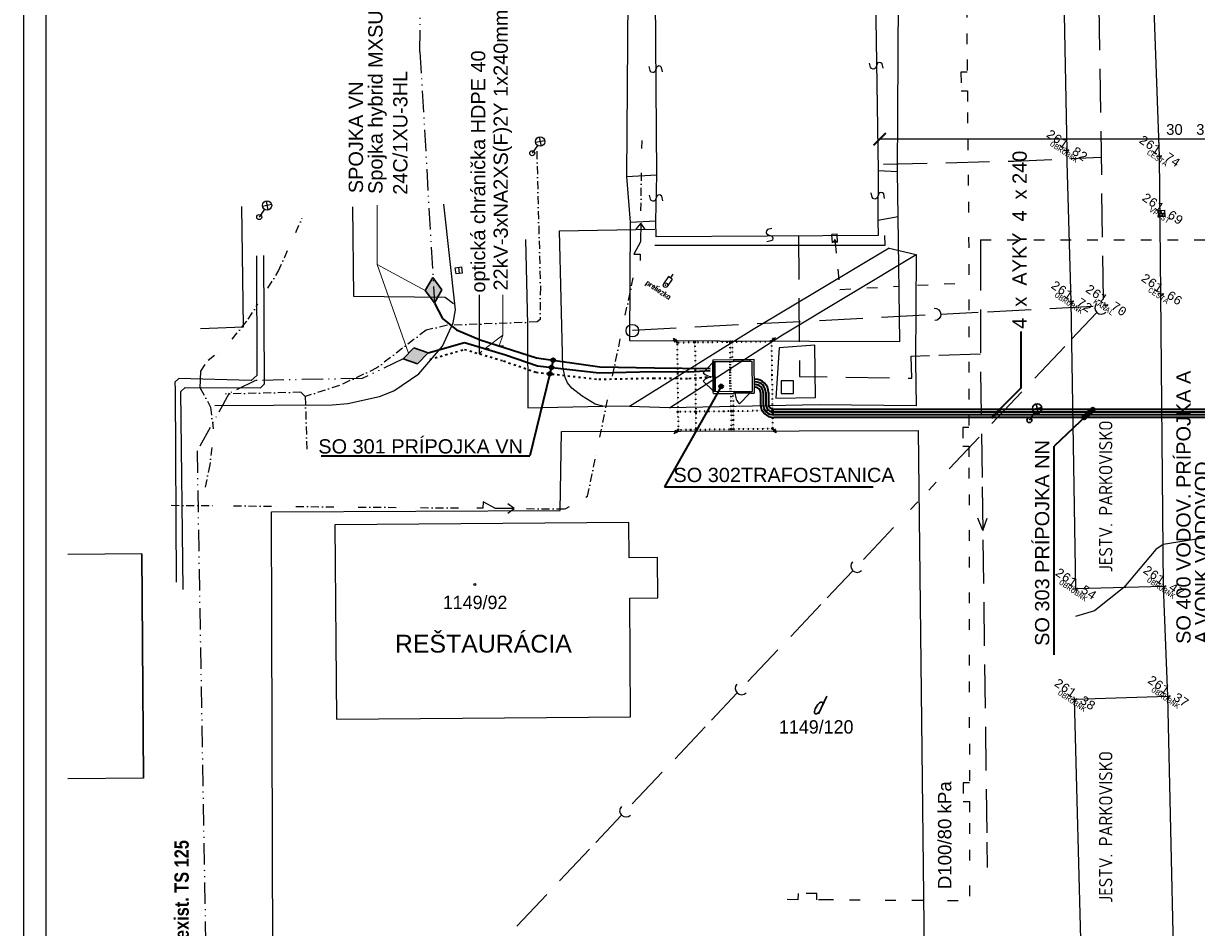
# Model space of a CAD drawing. Extents: x 4743276 to 9726129, y -4307434 to -1665362.
# Tile 11 of 121: x 4743276 to 4809131, y -2072024 to -2021259. Entities that reach past the tile are written whole.
import ezdxf
from ezdxf.enums import TextEntityAlignment as Align

# ---------------------------------------------------------------- set-up
doc = ezdxf.new("R2010")
doc.units = 0
doc.header["$MEASUREMENT"] = 0
for name, pattern in [('ACAD_ISO03W100', [30, 12, -18]), ('ACAD_ISO07W100', [3.5, 0.5, -3]), ('ACAD_ISO12W100', [22, 12, -3, 0.5, -3, 0.5, -3]), ('BODKOCIARKOVANA_3', [5.6, 3, -1.3, 0, -1.3])]:
    doc.linetypes.add(name, pattern=pattern)
doc.layers.get('0').update_dxf_attribs({"linetype": 'CONTINUOUS'})
doc.layers.get('Defpoints').update_dxf_attribs({"color": 61, "linetype": 'CONTINUOUS'})
for name, color, linetype in [('body', 7, 'CONTINUOUS'), ('DVERE', 47, 'CONTINUOUS'), ('MÚRY', 1, 'CONTINUOUS'), ('OKNÁ', 146, 'CONTINUOUS'), ('POZEMOK', 8, 'CONTINUOUS'), ('siete', 6, 'CONTINUOUS'), ('TENKÁ', 7, 'CONTINUOUS'), ('Výšky', 64, 'CONTINUOUS'), ('ZARIADOVACIE', 144, 'CONTINUOUS'), ('šrafy-múry', 8, 'CONTINUOUS')]:
    doc.layers.add(name, color=color, linetype=linetype)
doc.styles.add('MONOTXT', font='MONOTXT', dxfattribs={"height": 0.2})
doc.styles.add('ROMANS', font='ROMANS', dxfattribs={"height": 0.2})
doc.styles.get("Standard").update_dxf_attribs({"font": 'TXT', "width": 0.612})
doc.styles.add('styl1', font='arial.ttf')
doc.styles.add('Style-Arial', font='arial.ttf')
doc.styles.add('STYLE-STANDARD', font='STANDARD.shx')
doc.styles.add('STYLE1', font='isocp.shx')
doc.linetypes.add('EL_VEDENIE_SLABOPRUD_NADZ', pattern='A,10,-30,[116,techsoft.shx,S=5,R=0,X=0,Y=0],-35,10,-10', length=95)
doc.linetypes.add('EL_VEDENIE_VN_PODZ', pattern='A,35,-15,[110,techsoft.shx,S=5,R=0,X=0,Y=0],-50', length=100)
doc.dimstyles.new('STANDARD 200', dxfattribs={"dimtxt": 600, "dimasz": 700, "dimexe": 10, "dimexo": 200, "dimgap": 100, "dimtad": 1, "dimdsep": 46, "dimlunit": 6, "dimtxsty": 'Style-Arial', "dimblk": 'ARCHTICK', "dimblk1": 'OBLIQUE', "dimblk2": 'ARCHTICK', "dimcen": 2.5, "dimse1": 1, "dimse2": 1, "dimadec": 0, "dimazin": 0, "dimtfac": 1, "dimtmove": 1, "dimatfit": 3, "dimldrblk": 'OBLIQUE', "dimfxl": 1, "dimtolj": 1, "dimtzin": 0, "dimarcsym": 0})

# ---------------------------------------------------------------- blocks, each defined once
blk = doc.blocks.new('_ArchTick')
at = {"color": 0, "linetype": 'ByBlock', "const_width": 0.15}
blk.add_lwpolyline([(-0.5, -0.5), (0.5, 0.5)], dxfattribs=at)
blk = doc.blocks.new('*D42226')
at = {"layer": 'Defpoints', "color": 0}
for p in [(4821644, -2021484), (4791344, -2021884), (4791344, -2027756)]:
    blk.add_point(p, dxfattribs=at)
at = {"layer": 'ZARIADOVACIE', "color": 0, "lineweight": -2}
blk.add_line((4821644, -2027756), (4791344, -2027756), dxfattribs=at)
at = {"layer": 'ZARIADOVACIE', "color": 0, "linetype": 'ByBlock', "lineweight": -2, "xscale": 700, "yscale": 700, "zscale": 700, "rotation": 180}
blk.add_blockref('_ArchTick', (4791344, -2027756), dxfattribs=at)
at = {"layer": 'ZARIADOVACIE', "color": 0, "linetype": 'ByBlock', "lineweight": -2, "xscale": 700, "yscale": 700, "zscale": 700}
blk.add_blockref('_ArchTick', (4821644, -2027756), dxfattribs=at)
at = {"layer": 'ZARIADOVACIE', "color": 0, "insert": (4808967, -2027215), "char_height": 600, "attachment_point": 5, "style": 'Style-Arial'}
blk.add_mtext('\\A1;30ﾠ300', dxfattribs=at)
blk = doc.blocks.new('_OBLIQUE')
at = {"color": 0, "linetype": 'ByBlock'}
blk.add_line((-0.5, -0.5), (0.5, 0.5), dxfattribs=at)
blk = doc.blocks.new('po')
at = {"layer": 'šrafy-múry'}
h = blk.add_hatch(color=256, dxfattribs=at)
h.dxf.hatch_style = 1
h.paths.add_polyline_path([(4874830, -1540676), (4875250, -1540676), (4875250, -1541676), (4875330, -1541676), (4875330, -1540596), (4874880, -1540596), (4874830, -1540596)])
h.paths.add_polyline_path([(4759520, -1540685), (4759520, -1540485), (4759770, -1540485), (4759770, -1540685)], flags=9)

msp = doc.modelspace()

# ---------------------------------------------------------------- hatches: boundary and pattern name
at = {"layer": 'siete', "linetype": 'EL_VEDENIE_VN_PODZ', "lineweight": 30}
h = msp.add_hatch(color=202, dxfattribs=at)
h.dxf.hatch_style = 1
h.paths.add_polyline_path([(4766770.281, -2036209.727), (4766262.828, -2035516.891), (4765835.358, -2036261.74), (4766342.811, -2036954.576)])
h = msp.add_hatch(color=202, dxfattribs=at)
h.dxf.hatch_style = 1
h.paths.add_polyline_path([(4765185.605, -2039465.407), (4764587.4, -2040081.589), (4765393.251, -2040378.462), (4765991.456, -2039762.28)])
at = {"layer": 'siete', "lineweight": 35, "ltscale": 100}
for points in [[(4779988.478, -2039151.801, 0.999999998), (4779951.232, -2039189.974, 0.999999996)], [(4780950.693, -2039139.981, -1.000000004), (4780988.866, -2039177.227, -1.000000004)], [(4782930.544, -2039115.658, -1.000000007), (4782968.717, -2039152.904, -0.999999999)], [(4783050.535, -2039114.184, -0.999999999), (4783088.708, -2039151.43, -1.000000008)], [(4785288.542, -2039124.405, -1.000000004), (4785250.369, -2039087.159, -1.000000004)], [(4779998.677, -2043051.97, -0.999999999), (4780036.85, -2043089.217, -0.999999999)], [(4780998.601, -2043039.686, -1.000000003), (4781036.774, -2043076.933, -0.999999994)], [(4782978.452, -2043015.364, -1), (4783016.625, -2043052.61, -1)], [(4783098.443, -2043013.89, -0.999999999), (4783136.616, -2043051.136, -0.999999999)], [(4785298.277, -2042986.864, -0.999999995), (4785336.45, -2043024.111, -1.000000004)], [(4780010.961, -2044051.895, -0.99999999), (4780049.134, -2044089.141, -1.000000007)], [(4781010.886, -2044039.611, -0.999999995), (4781049.058, -2044076.857, -1.000000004)], [(4782990.736, -2044015.288, -1), (4783028.909, -2044052.534, -1.000000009)], [(4783110.727, -2044013.814, -1.000000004), (4783148.9, -2044051.06, -1.000000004)], [(4785348.271, -2043986.326, 0.999999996), (4785311.024, -2044024.499, 0.999999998)]]:
    msp.add_hatch(color=202, dxfattribs=at).paths.add_polyline_path(points)
at = {"layer": 'TENKÁ', "lineweight": 35, "ltscale": 0.25}
h = msp.add_hatch(color=30, dxfattribs=at)
h.dxf.hatch_style = 1
h.paths.add_polyline_path([(4773119.019, -2040161.799, 1), (4772907.821, -2040161.799, 1)])
h = msp.add_hatch(color=30, dxfattribs=at)
h.dxf.hatch_style = 1
h.paths.add_polyline_path([(4772932.49, -2040929.701, 1), (4772721.292, -2040929.701, 1)])
h = msp.add_hatch(color=30, dxfattribs=at)
h.dxf.hatch_style = 1
h.paths.add_polyline_path([(4773019.985, -2040569.502, 1), (4772808.787, -2040569.502, 1)])
h = msp.add_hatch(color=30, dxfattribs=at)
h.dxf.hatch_style = 1
h.paths.add_polyline_path([(4782547.793, -2041637.648, 1), (4782336.596, -2041637.648, 1)])
h = msp.add_hatch(color=30, dxfattribs=at)
h.dxf.hatch_style = 1
h.paths.add_polyline_path([(4782494.994, -2041637.648, 1), (4782389.395, -2041637.648, 1)])
h = msp.add_hatch(color=30, dxfattribs=at)
h.dxf.hatch_style = 1
h.paths.add_polyline_path([(4802936.778, -2043387.5, 1), (4802725.58, -2043387.5, 1)])
h = msp.add_hatch(color=30, dxfattribs=at)
h.dxf.hatch_style = 1
h.paths.add_polyline_path([(4802883.978, -2043387.5, 1), (4802778.38, -2043387.5, 1)])
h = msp.add_hatch(color=30, dxfattribs=at)
h.dxf.hatch_style = 1
h.paths.add_polyline_path([(4803095.535, -2043237.5, 1), (4802884.338, -2043237.5, 1)])
h = msp.add_hatch(color=30, dxfattribs=at)
h.dxf.hatch_style = 1
h.paths.add_polyline_path([(4803042.736, -2043237.5, 1), (4802937.137, -2043237.5, 1)])
h = msp.add_hatch(color=30, dxfattribs=at)
h.dxf.hatch_style = 1
h.paths.add_polyline_path([(4803254.293, -2043087.5, 1), (4803043.095, -2043087.5, 1)])
h = msp.add_hatch(color=30, dxfattribs=at)
h.dxf.hatch_style = 1
h.paths.add_polyline_path([(4803201.494, -2043087.5, 1), (4803095.895, -2043087.5, 1)])
h = msp.add_hatch(color=30, dxfattribs=at)
h.dxf.hatch_style = 1
h.paths.add_polyline_path([(4803413.051, -2042937.5, 1), (4803201.853, -2042937.5, 1)])
h = msp.add_hatch(color=30, dxfattribs=at)
h.dxf.hatch_style = 1
h.paths.add_polyline_path([(4803360.251, -2042937.5, 1), (4803254.652, -2042937.5, 1)])

# ---------------------------------------------------------------- linework, layer by layer
at = {"layer": 'body', "color": 1, "linetype": 'Continuous'}
for p, q in [((4801840.665, -2028383.046), (4801813.681, -2028244.223)), ((4801840.665, -2028383.046), (4801701.842, -2028410.03)), ((4801840.665, -2028383.046), (4801979.488, -2028356.061)), ((4801840.665, -2028383.046), (4801867.65, -2028521.869)), ((4807052.828, -2028719.103), (4806914.005, -2028746.088)), ((4807052.828, -2028719.103), (4807025.844, -2028580.28)), ((4807052.828, -2028719.103), (4807191.651, -2028692.119)), ((4807052.828, -2028719.103), (4807079.813, -2028857.926)), ((4807175.545, -2031925.981), (4807036.722, -2031952.966)), ((4807175.545, -2031925.981), (4807148.56, -2031787.158)), ((4807175.545, -2031925.981), (4807314.368, -2031898.997)), ((4807175.545, -2031925.981), (4807202.529, -2032064.804)), ((4802102.05, -2036872.606), (4801963.227, -2036899.591)), ((4802102.05, -2036872.606), (4802075.066, -2036733.783)), ((4802102.05, -2036872.606), (4802240.873, -2036845.622)), ((4802102.05, -2036872.606), (4802129.035, -2037011.429)), ((4807118.118, -2036440.719), (4806979.294, -2036467.703)), ((4807118.118, -2036440.719), (4807091.133, -2036301.896)), ((4807118.118, -2036440.719), (4807256.941, -2036413.734)), ((4807118.118, -2036440.719), (4807145.102, -2036579.542)), ((4804019.431, -2037071.856), (4803880.608, -2037098.841)), ((4804019.431, -2037071.856), (4803992.447, -2036933.033)), ((4804019.431, -2037071.856), (4804158.254, -2037044.872)), ((4804019.431, -2037071.856), (4804046.416, -2037210.679)), ((4802349.254, -2053008.467), (4802210.431, -2053035.451)), ((4802349.254, -2053008.467), (4802322.27, -2052869.644)), ((4802349.254, -2053008.467), (4802488.077, -2052981.482)), ((4802349.254, -2053008.467), (4802376.239, -2053147.29)), ((4807282.473, -2052869.295), (4807143.65, -2052896.279)), ((4807282.473, -2052869.295), (4807255.489, -2052730.472)), ((4807282.473, -2052869.295), (4807421.296, -2052842.31)), ((4807282.473, -2052869.295), (4807309.458, -2053008.118)), ((4802283.818, -2059208.92), (4802144.995, -2059235.904)), ((4802283.818, -2059208.92), (4802256.833, -2059070.097)), ((4802283.818, -2059208.92), (4802422.641, -2059181.935)), ((4802283.818, -2059208.92), (4802310.802, -2059347.743)), ((4807528.384, -2059040.923), (4807389.561, -2059067.907)), ((4807528.384, -2059040.923), (4807501.4, -2058902.1)), ((4807528.384, -2059040.923), (4807667.207, -2059013.938)), ((4807528.384, -2059040.923), (4807555.369, -2059179.746))]:
    msp.add_line(p, q, dxfattribs=at)
at = {"layer": 'DVERE'}
for p, q in [((4781983.831, -2040296.233), (4781426.005, -2040869.67)), ((4781983.831, -2040296.233), (4781426.005, -2040869.67)), ((4782004.1, -2041946.108), (4781983.217, -2040246.237)), ((4781983.831, -2040296.233), (4782023.828, -2040295.741)), ((4782023.214, -2040245.745), (4782044.097, -2041945.617)), ((4782003.486, -2041896.112), (4781431.741, -2041336.552)), ((4782003.486, -2041896.112), (4781431.741, -2041336.552)), ((4782033.655, -2041095.681), (4781993.658, -2041096.172)), ((4782043.483, -2041895.621), (4782003.486, -2041896.112)), ((4783174.749, -2041991.731), (4784104.678, -2041980.307)), ((4784105.17, -2042020.304), (4783175.24, -2042031.728)), ((4783224.745, -2041991.117), (4783225.236, -2042031.114)), ((4784055.174, -2042020.918), (4783475.529, -2042614.982)), ((4784055.174, -2042020.918), (4783475.529, -2042614.982)), ((4784054.682, -2041980.921), (4784055.174, -2042020.918))]:
    msp.add_line(p, q, dxfattribs=at)
for centre, radius, start, end in [((4781983.831, -2040296.233), 800, 225.79061117, 270.70384674), ((4781983.831, -2040296.233), 800, 225.79061117, 270.70384672), ((4782003.486, -2041896.112), 800, 90.70384672, 135.61708228), ((4782003.486, -2041896.112), 800, 90.70384672, 135.61708228), ((4784055.174, -2042020.918), 830, 180.70384673, 225.70384673), ((4784055.174, -2042020.918), 830, 180.70384673, 225.70384672)]:
    msp.add_arc(centre, radius, start, end, dxfattribs=at)
at = {"layer": 'MÚRY', "linetype": 'Continuous'}
for p, q in [((4791067.338, -2017729.285), (4791258.645, -2029534.513)), ((4791258.645, -2029534.513), (4791246.326, -2032324.629)), ((4791246.326, -2032324.629), (4791262.553, -2033158.543))]:
    msp.add_line(p, q, dxfattribs=at)
at = {"layer": 'MÚRY', "linetype": 'Continuous', "extrusion": (0, 0, -1)}
for p, q in [((4778826.405, -2029761.257), (4778738.062, -2017892.795)), ((4778773.609, -2032343.139), (4778826.405, -2029761.257)), ((4778801.581, -2033241.568), (4778773.609, -2032343.139)), ((4749921.9, -2051047.151), (4750014.633, -2063642.305)), ((4750014.633, -2063642.305), (4749921.9, -2051047.151))]:
    msp.add_line(p, q, dxfattribs=at)
at = {"layer": 'MÚRY'}
for p, q in [((4791262.553, -2033158.543), (4778801.581, -2033241.568)), ((4781981.988, -2040146.244), (4783131.902, -2040132.117)), ((4781981.988, -2040146.244), (4781983.217, -2040246.237)), ((4783131.902, -2040132.117), (4783133.13, -2040232.11)), ((4784061.831, -2040120.693), (4784281.815, -2040117.991)), ((4784061.831, -2040120.693), (4784063.06, -2040220.686)), ((4784281.815, -2040117.991), (4784305.155, -2042017.847)), ((4781983.217, -2040246.237), (4783133.13, -2040232.11)), ((4784063.06, -2040220.686), (4784183.051, -2040219.211)), ((4784203.934, -2041919.083), (4784183.051, -2040219.211)), ((4783174.012, -2041931.736), (4782004.1, -2041946.108)), ((4782005.328, -2042046.101), (4782004.1, -2041946.108)), ((4782005.328, -2042046.101), (4783175.24, -2042031.728)), ((4783175.24, -2042031.728), (4783174.012, -2041931.736)), ((4784103.941, -2041920.312), (4784203.934, -2041919.083)), ((4784105.17, -2042020.304), (4784103.941, -2041920.312)), ((4784105.17, -2042020.304), (4784305.155, -2042017.847)), ((4749921.9, -2051047.151), (4745776.5, -2051077.93)), ((4750014.633, -2063642.305), (4745776.5, -2063675.273))]:
    msp.add_line(p, q, dxfattribs=at)
at = {"layer": 'MÚRY', "extrusion": (0, 0, -1)}
for p, q in [((4777267.508, -2049275.784), (4760747.562, -2049411.078)), ((4777287.244, -2051267.293), (4777267.508, -2049275.784)), ((4760747.562, -2049411.078), (4760843.87, -2060319.937)), ((4778876.557, -2051253.702), (4777287.244, -2051267.293)), ((4778892.034, -2053519.769), (4778876.557, -2051253.702)), ((4777308.313, -2053525.07), (4778892.034, -2053519.769)), ((4777358.224, -2060192.934), (4777308.313, -2053525.07)), ((4760843.87, -2060319.937), (4777358.224, -2060192.934))]:
    msp.add_line(p, q, dxfattribs=at)
at = {"layer": 'OKNÁ'}
for p, q in [((4783131.902, -2040132.117), (4784061.831, -2040120.693)), ((4784062.323, -2040160.69), (4783132.393, -2040172.114)), ((4783182.389, -2040171.5), (4783181.898, -2040131.503)), ((4784012.327, -2040161.304), (4784011.835, -2040121.307))]:
    msp.add_line(p, q, dxfattribs=at)
at = {"layer": 'POZEMOK', "linetype": 'Continuous'}
for p, q in [((4792351.088, -2029595.893), (4792401.568, -2017700.446)), ((4792351.088, -2029595.893), (4791258.645, -2029534.513)), ((4792381.781, -2032125.529), (4792351.088, -2029595.893)), ((4792381.781, -2032125.529), (4791246.326, -2032324.629)), ((4792479.874, -2039115.384), (4792381.781, -2032125.529)), ((4793509.542, -2044116.102), (4793933.717, -2081577.849))]:
    msp.add_line(p, q, dxfattribs=at)
at = {"layer": 'POZEMOK', "linetype": 'Continuous', "extrusion": (0, 0, -1)}
for p, q in [((4777223.557, -2017920.658), (4777131.236, -2029860.255)), ((4777131.236, -2029860.255), (4778826.405, -2029761.257)), ((4777131.236, -2029860.255), (4777331.02, -2032407.447)), ((4777331.02, -2032407.447), (4777297.832, -2039055.447)), ((4777331.02, -2032407.447), (4778773.609, -2032343.139)), ((4777297.832, -2039055.447), (4792479.874, -2039115.384)), ((4773481.47, -2044176.949), (4793509.542, -2044116.103)), ((4773399.253, -2048608.623), (4773481.47, -2044176.949)), ((4757206.891, -2048687.445), (4773399.253, -2048608.623)), ((4757294.863, -2082159.02), (4757206.891, -2048687.445))]:
    msp.add_line(p, q, dxfattribs=at)
for points in [[(-4779152.272, -2023974.446), (-4779101.528, -2023724.795), (-4779021.111, -2023665.355), (-4778940.973, -2023645.913), (-4778881.114, -2023666.332), (-4778821.395, -2023706.75), (-4778801.954, -2023786.887), (-4778761.583, -2023877.171), (-4778723.212, -2023967.442), (-4778664.493, -2024007.852), (-4778603.564, -2024018.278), (-4778503.357, -2023988.977), (-4778452.8, -2023909.328), (-4778401.196, -2023679.683)], [(-4779165.785, -2031209.893), (-4779122.031, -2030958.922), (-4779043.305, -2030897.259), (-4778963.742, -2030875.588), (-4778903.336, -2030894.327), (-4778842.512, -2030933.062), (-4778820.841, -2031012.626), (-4778777.965, -2031101.747), (-4778737.089, -2031190.911), (-4778677.264, -2031229.666), (-4778616.068, -2031238.387), (-4778516.718, -2031206.299), (-4778468.404, -2031125.269), (-4778423.232, -2030894.273)], [(-4785289.652, -2032770.979), (-4785041.216, -2032827.374), (-4784983.615, -2032909.118), (-4784965.998, -2032989.677), (-4784987.769, -2033049.057), (-4785029.531, -2033107.844), (-4785110.089, -2033125.462), (-4785201.266, -2033163.774), (-4785292.383, -2033200.086), (-4785334.116, -2033257.874), (-4785345.921, -2033318.55), (-4785318.901, -2033419.396), (-4785240.42, -2033471.748), (-4785012.004, -2033528.549)]]:
    msp.add_lwpolyline(points, dxfattribs=at)
at = {"layer": 'POZEMOK', "linetype": 'Continuous'}
for points in [[(4791534.302, -2023776.084), (4791481.382, -2023526.885), (4791400.449, -2023468.149), (4791320.145, -2023449.408), (4791260.466, -2023470.348), (4791201.102, -2023511.285), (4791182.361, -2023591.59), (4791142.78, -2023682.223), (4791105.198, -2023772.824), (4791046.834, -2023813.746), (4790985.998, -2023824.703), (4790885.539, -2023796.277), (4790834.289, -2023717.072), (4790780.683, -2023487.886)], [(4791620.695, -2031081.501), (4791573.005, -2030831.248), (4791493.32, -2030770.83), (4791413.426, -2030750.411), (4791353.322, -2030770.097), (4791293.113, -2030809.782), (4791272.695, -2030889.676), (4791231.224, -2030979.46), (4791191.753, -2031069.255), (4791132.545, -2031108.945), (4791071.493, -2031118.626), (4790971.652, -2031088.103), (4790922.071, -2031007.842), (4790873.276, -2030777.583)]]:
    msp.add_lwpolyline(points, dxfattribs=at)
at = {"layer": 'siete', "color": 202, "linetype": 'ACAD_ISO12W100', "lineweight": 25, "ltscale": 100}
for p, q in [((4765536.667, -2022842.997), (4765623.903, -1974937.675)), ((4765536.667, -2022842.997), (4766344.984, -2036950.79)), ((4764587.4, -2040081.589), (4762294.285, -2041200.016)), ((4756311.341, -2041304.448), (4754829.929, -2042026.981)), ((4762294.285, -2041200.016), (4756311.341, -2041304.448)), ((4754829.929, -2042026.981), (4753019.497, -2045293.087)), ((4753019.497, -2045293.087), (4753779.428, -2088829.5))]:
    msp.add_line(p, q, dxfattribs=at)
at = {"layer": 'siete', "color": 2, "linetype": 'ACAD_ISO03W100', "lineweight": 25, "ltscale": 50}
for p, q in [((4796223.776, -2020317.157), (4796246.029, -2022766.315)), ((4796277.298, -2026266.138), (4796298.992, -2028716.125)), ((4796308.567, -2029765.962), (4796330.261, -2032215.949)), ((4788837.448, -2033565.794), (4789115.536, -2036190.401)), ((4796338.448, -2033266.056), (4796342.114, -2035715.945)), ((4789115.536, -2036190.401), (4792422.859, -2036016.753)), ((4793470.444, -2035962.234), (4795917.68, -2035833.744)), ((4796343.919, -2036766.573), (4796346.757, -2039215.902)), ((4796348.562, -2040266.53), (4796352.228, -2042716.419)), ((4796356.871, -2046216.376), (4796359.708, -2048665.706)), ((4794523.626, -2047024.377), (4792840.712, -2048805.872)), ((4796361.513, -2049716.333), (4796365.179, -2052166.222)), ((4796366.155, -2053216.29), (4796369.822, -2055666.18)), ((4796370.798, -2056716.248), (4796374.464, -2059166.137)), ((4796375.44, -2060216.205), (4796379.107, -2062666.094)), ((4796383.749, -2066166.051), (4796387.415, -2068615.94)), ((4790256.639, -2070487.645), (4787806.867, -2070469.678)), ((4793756.71, -2070513.235), (4791306.938, -2070495.268))]:
    msp.add_line(p, q, dxfattribs=at)
at = {"layer": 'siete', "color": 47, "linetype": 'Continuous'}
for p, q in [((4803653.053, -2020304.37), (4803688.34, -2022753.876)), ((4803702.909, -2023803.463), (4803739.025, -2026253.527)), ((4803753.594, -2027303.114), (4803788.881, -2029752.62)), ((4803804.279, -2030802.766), (4803839.566, -2033252.271)), ((4806990.823, -2031761.647), (4807339.879, -2031741.259)), ((4807011.21, -2032110.703), (4806990.823, -2031761.647)), ((4806999.804, -2031936.42), (4807351.286, -2031915.543)), ((4807360.266, -2032090.316), (4807011.21, -2032110.703)), ((4807339.879, -2031741.259), (4807360.266, -2032090.316)), ((4803854.964, -2034302.417), (4803890.251, -2036751.923)), ((4803537.098, -2037484.724), (4802094.919, -2039011.245)), ((4801733.96, -2039392.596), (4800051.605, -2041173.262)), ((4799330.515, -2041936.523), (4797648.16, -2043717.189)), ((4796927.071, -2044480.45), (4795244.716, -2046261.116)), ((4792119.623, -2049569.132), (4790437.267, -2051349.798)), ((4789836.132, -2051985.293), (4788393.953, -2053511.815)), ((4788033.823, -2053893.725), (4786350.639, -2055673.832)), ((4785629.549, -2056437.093), (4783947.194, -2058217.759)), ((4783346.058, -2058853.253), (4781903.88, -2060379.775)), ((4781543.75, -2060761.685), (4779860.565, -2062541.792)), ((4779139.476, -2063305.053), (4777457.121, -2065085.719)), ((4776855.985, -2065721.214), (4775413.806, -2067247.735)), ((4775053.676, -2067629.646), (4773370.492, -2069409.752)), ((4772649.403, -2070173.013), (4770967.048, -2071953.679))]:
    msp.add_line(p, q, dxfattribs=at)
at = {"layer": 'siete', "linetype": 'Continuous'}
for p, q in [((4772229.793, -2027634.959), (4772330.486, -2028150.385)), ((4772133.351, -2028110.295), (4771839.774, -2028545.541)), ((4772537.947, -2027842.811), (4772022.332, -2027942.532)), ((4757207.218, -2031427.89), (4756691.603, -2031527.611)), ((4756899.064, -2031220.037), (4756999.757, -2031735.464)), ((4756802.622, -2031695.374), (4756509.045, -2032130.619)), ((4777925.596, -2032471.959), (4777657.745, -2032817.203)), ((4777925.596, -2032471.959), (4777908.544, -2033521.93)), ((4778182.451, -2032826.143), (4777925.596, -2032471.959)), ((4777908.544, -2033521.93), (4777547.007, -2034215.301)), ((4777547.007, -2034215.301), (4777896.161, -2034221.627)), ((4777896.161, -2034221.627), (4777890.664, -2034571.341)), ((4772282.623, -2037886.513), (4772109.427, -2038018.921)), ((4753203.442, -2041736.373), (4753243.238, -2040788.591)), ((4769072.68, -2048477.883), (4768722.677, -2048474.603)), ((4769075.96, -2048127.88), (4769072.68, -2048477.883)), ((4769772.128, -2048485.272), (4769075.96, -2048127.88)), ((4770822.137, -2048495.113), (4769772.128, -2048485.272)), ((4770469.881, -2048754.475), (4770822.137, -2048495.113)), ((4770822.137, -2048495.113), (4770474.387, -2048229.19))]:
    msp.add_line(p, q, dxfattribs=at)
at = {"layer": 'siete', "linetype": 'BODKOCIARKOVANA_3', "lineweight": 25, "ltscale": 150}
for p, q in [((4777994.629, -2028272.636), (4778002.061, -2027821.698)), ((4772090.006, -2028432.07), (4772295.971, -2036064.996)), ((4777937.149, -2031771.702), (4777977.578, -2029322.606)), ((4758560.675, -2032994.582), (4758920.889, -2032186.933)), ((4757582.524, -2035185.103), (4758132.525, -2033953.02)), ((4756997.527, -2036118.564), (4757582.524, -2035185.103)), ((4777064.218, -2037634.962), (4777563.949, -2035236.333)), ((4772295.971, -2036064.996), (4772282.623, -2037886.513)), ((4755899.997, -2037869.111), (4756439.95, -2037007.796)), ((4754993.425, -2038978.893), (4755899.997, -2037869.111)), ((4767075.83, -2038204.978), (4765884.533, -2038472.559)), ((4772109.427, -2038018.921), (4767075.83, -2038204.978)), ((4765884.533, -2038472.559), (4763121.933, -2040602.95)), ((4776349.249, -2041060.856), (4776848.981, -2038662.227)), ((4753243.238, -2040788.591), (4753636.334, -2040157.518)), ((4753636.334, -2040157.518), (4754241.489, -2039702.048)), ((4763121.933, -2040602.95), (4761020.657, -2041584.788)), ((4753203.442, -2041736.373), (4753784.286, -2042801.226)), ((4758854.374, -2041965.819), (4754604.794, -2042065.823)), ((4759093.315, -2042201.46), (4758854.374, -2041965.819)), ((4761020.657, -2041584.788), (4759093.315, -2042201.46)), ((4775634.281, -2044486.75), (4776134.013, -2042088.121)), ((4753784.286, -2042801.226), (4753927.967, -2044029.573)), ((4759093.315, -2042201.46), (4759197.299, -2045436.111)), ((4753844.378, -2045074.469), (4753744.039, -2046036.9)), ((4753744.039, -2046036.9), (4753427.514, -2047484.363)), ((4774939.834, -2047810.689), (4775418.485, -2045514.844)), ((4774848.864, -2047861.507), (4774939.834, -2047810.689)), ((4751573.079, -2048313.05), (4754023.102, -2048336.011)), ((4755073.111, -2048345.851), (4757523.134, -2048368.812)), ((4758572.584, -2048379.481), (4761022.607, -2048402.442)), ((4762072.616, -2048412.282), (4764522.639, -2048435.242)), ((4765572.648, -2048445.082), (4768022.671, -2048468.043)), ((4771522.144, -2048501.673), (4773679.851, -2048521.665)), ((4773679.851, -2048521.665), (4773934.404, -2048378.541))]:
    msp.add_line(p, q, dxfattribs=at)
at = {"layer": 'siete', "color": 47, "linetype": 'Continuous', "extrusion": (0, 0, -1)}
for p, q in [((4798554.88, -2028992.924), (4798866.669, -2028984.903)), ((4798866.669, -2028984.903), (4801002.519, -2028892.449)), ((4802051.992, -2028847.648), (4803775.04, -2028773.485)), ((4791557.114, -2029168.91), (4794006.487, -2029106.997)), ((4795055.862, -2029080.223), (4797504.675, -2029019.139)), ((4794771.929, -2037577.096), (4796868.756, -2037469.176)), ((4797393.657, -2037442.061), (4799839.774, -2037315.229)), ((4800888.187, -2037261.27), (4803335.693, -2037134.168)), ((4780965.81, -2038292.04), (4783411.927, -2038165.209)), ((4784460.341, -2038111.249), (4786907.287, -2037984.976)), ((4787956.26, -2037930.187), (4790402.377, -2037803.355)), ((4791450.791, -2037749.395), (4793897.737, -2037623.123)), ((4777469.891, -2038473.102), (4779916.837, -2038346.829))]:
    msp.add_line(p, q, dxfattribs=at)
at = {"layer": 'siete', "lineweight": 18}
for p, q in [((4763134.5, -2031466), (4763134.5, -2034796.25)), ((4763134.5, -2034796.25), (4765835.358, -2036261.74)), ((4763134.5, -2034796.25), (4764886.502, -2039773.498)), ((4770181.5, -2036488.5), (4770181.5, -2038760)), ((4769191.642, -2039518.325), (4770181.5, -2038760)), ((4770181.5, -2038760), (4769989.571, -2039359.422)), ((4769191.642, -2039518.325), (4769418.572, -2039518.325)), ((4769989.571, -2039359.422), (4770216.5, -2039359.422))]:
    msp.add_line(p, q, dxfattribs=at)
at = {"layer": 'siete', "color": 5, "linetype": 'Continuous'}
for p, q in [((4786777.362, -2033188.265), (4786797.667, -2035638.522)), ((4796995.496, -2033405.237), (4796996.218, -2036260.879)), ((4786806.413, -2036687.8), (4786826.719, -2039138.056)), ((4796997.195, -2037310.947), (4796998.084, -2039761.376)), ((4793120.213, -2039948.969), (4794132.204, -2039911.453)), ((4793157.137, -2041172.855), (4793120.213, -2039948.969)), ((4794656.507, -2039892.379), (4796998.12, -2039806.03)), ((4786834.906, -2040188.163), (4786842.255, -2041085.721)), ((4797011.265, -2040811.233), (4797044.335, -2043260.449)), ((4786842.255, -2041085.721), (4788394.488, -2041107.431)), ((4789443.919, -2041121.705), (4791893.883, -2041155.482)), ((4792944.143, -2041170.316), (4793157.137, -2041172.855)), ((4797058.345, -2044310.865), (4797090.855, -2046760.91)), ((4797097.725, -2047285.424), (4797131.064, -2049736.028)), ((4797131.064, -2049736.028), (4796859.422, -2049038.954)), ((4797131.064, -2049736.028), (4797383.936, -2049032.084)), ((4797137.934, -2050260.542), (4797170.444, -2052710.587)), ((4797185.014, -2053760.174), (4797217.524, -2056210.219)), ((4797232.093, -2057259.806), (4797264.603, -2059709.851)), ((4797279.173, -2060759.438), (4797311.683, -2063209.483)), ((4797324.864, -2064259.34), (4797357.933, -2066708.556)), ((4797365.073, -2067234.458), (4797383.996, -2068658.497))]:
    msp.add_line(p, q, dxfattribs=at)
at = {"layer": 'siete', "color": 2, "linetype": 'Continuous'}
for p, q in [((4788948.189, -2033085.745), (4788665.67, -2033101.812)), ((4788692.288, -2033573.561), (4788665.67, -2033101.812)), ((4788975.33, -2033557.464), (4788948.189, -2033085.745)), ((4788969.355, -2033557.804), (4788968.666, -2033547.537))]:
    msp.add_line(p, q, dxfattribs=at)
at = {"layer": 'siete', "color": 5, "linetype": 'ACAD_ISO03W100', "ltscale": 50}
msp.add_line((4796995.496, -2033405.237), (4815579, -2033405.237), dxfattribs=at)
at = {"layer": 'siete', "color": 40, "linetype": 'Continuous'}
for p, q in [((4756358.922, -2034300.375), (4756374.687, -2041022.699)), ((4756805.679, -2041487.102), (4756761.722, -2034289.562)), ((4752003.879, -2041193.612), (4751772.223, -2041401.965)), ((4751772.223, -2041401.965), (4751784.104, -2041809.128)), ((4756052.123, -2041309.469), (4752003.879, -2041193.612)), ((4756374.687, -2041022.699), (4756052.123, -2041309.469)), ((4756582.837, -2041715.546), (4756805.679, -2041487.102)), ((4751784.104, -2041809.128), (4751857.859, -2052631.608)), ((4752110.712, -2041932.93), (4752347.206, -2041693.189)), ((4752242.542, -2053043.064), (4752110.712, -2041932.93)), ((4752347.206, -2041693.189), (4756582.837, -2041715.546))]:
    msp.add_line(p, q, dxfattribs=at)
at = {"layer": 'siete', "color": 202, "linetype": 'EL_VEDENIE_VN_PODZ', "lineweight": 30}
for p, q in [((4765835.358, -2036261.74), (4766262.828, -2035516.891)), ((4766770.281, -2036209.727), (4766262.828, -2035516.891)), ((4766770.281, -2036209.727), (4766342.811, -2036954.576)), ((4765835.358, -2036261.74), (4766342.811, -2036954.576)), ((4765185.605, -2039465.407), (4764587.4, -2040081.589)), ((4765185.605, -2039465.407), (4765991.456, -2039762.28)), ((4765393.251, -2040378.462), (4764587.4, -2040081.589)), ((4765393.251, -2040378.462), (4765991.456, -2039762.28))]:
    msp.add_line(p, q, dxfattribs=at)
at = {"layer": 'siete', "color": 3, "linetype": 'EL_VEDENIE_SLABOPRUD_NADZ', "lineweight": 25, "ltscale": 0.003}
for p in [(4768850, -2036488.5), (4769003.5, -2039661.5)]:
    msp.add_line(p, (4768850, -2039800.56), dxfattribs=at)
at = {"layer": 'siete', "color": 202, "lineweight": 35, "ltscale": 100}
for p, q in [((4766345.404, -2036958.115), (4766794.406, -2037817.729)), ((4766794.406, -2037817.729), (4767583.67, -2038453.579)), ((4767583.67, -2038453.579), (4768921.415, -2039017.409)), ((4765991.456, -2039762.28), (4768041.129, -2039177.052)), ((4768041.129, -2039177.052), (4770342.155, -2039859.599)), ((4768921.415, -2039017.409), (4772077.506, -2040027.959)), ((4779802.212, -2038956.085), (4779750.999, -2039008.572)), ((4779866.108, -2038976.515), (4779772.992, -2039071.947)), ((4779930.003, -2038996.945), (4779794.985, -2039135.321)), ((4779969.855, -2039170.888), (4779862.494, -2039066.133)), ((4785269.455, -2039105.782), (4785374.21, -2038998.421)), ((4785305.022, -2038930.912), (4785443.399, -2039065.93)), ((4785368.396, -2038908.919), (4785463.828, -2039002.034)), ((4785431.771, -2038886.925), (4785484.258, -2038938.139)), ((4770342.155, -2039859.599), (4772132.273, -2040481.244)), ((4772077.506, -2040027.959), (4775642.263, -2040537.736)), ((4772132.273, -2040481.244), (4775586.881, -2040871.082)), ((4775586.881, -2040871.082), (4778636.612, -2040799.468)), ((4775642.263, -2040537.736), (4778695.142, -2040602.583)), ((4778636.612, -2040799.468), (4780624.727, -2040825.408)), ((4778695.142, -2040602.583), (4781822.897, -2040628.235)), ((4780624.727, -2040825.408), (4781829.248, -2040738.165)), ((4779994.481, -2044245.388), (4779856.104, -2044110.37)), ((4780030.047, -2044070.518), (4779925.292, -2044177.879)), ((4785329.648, -2044005.412), (4785437.009, -2044110.167)), ((4785369.5, -2044179.355), (4785504.517, -2044040.979)), ((4785433.395, -2044199.785), (4785526.511, -2044104.353)), ((4779867.732, -2044289.375), (4779815.245, -2044238.161)), ((4779931.106, -2044267.381), (4779835.674, -2044174.266)), ((4785497.29, -2044220.215), (4785548.504, -2044167.728))]:
    msp.add_line(p, q, dxfattribs=at)
at = {"layer": 'siete', "lineweight": 35, "ltscale": 0.25}
for p, q in [((4799276, -2038546.5), (4799276, -2041739)), ((4799276, -2041739), (4797627.5, -2043387.5)), ((4797720.755, -2043180.755), (4797834.245, -2043294.245)), ((4797870.755, -2043030.755), (4797984.245, -2043144.245)), ((4798020.755, -2042880.755), (4798134.245, -2042994.245))]:
    msp.add_line(p, q, dxfattribs=at)
at = {"layer": 'siete', "color": 202, "linetype": 'ACAD_ISO07W100', "lineweight": 35, "ltscale": 10}
for p, q in [((4779969.855, -2039170.888), (4785269.455, -2039105.782)), ((4779969.855, -2039170.888), (4780030.047, -2044070.518)), ((4780969.78, -2039158.604), (4781029.972, -2044058.234)), ((4782960.809, -2040044.212), (4782949.63, -2039134.281)), ((4783080.8, -2040042.738), (4783069.621, -2039132.807)), ((4785269.455, -2039105.782), (4785329.648, -2044005.412)), ((4782986.36, -2042124.055), (4783009.823, -2044033.911)), ((4783106.351, -2042122.581), (4783129.814, -2044032.437)), ((4785317.363, -2043005.488), (4780017.763, -2043070.594)), ((4780030.047, -2044070.518), (4785329.648, -2044005.412))]:
    msp.add_line(p, q, dxfattribs=at)
at = {"layer": 'siete', "color": 3, "linetype": 'ACAD_ISO03W100', "lineweight": 35, "ltscale": 10}
for p, q in [((4766092.419, -2040115.887), (4768039.169, -2039560.046)), ((4768039.169, -2039560.046), (4770229.49, -2040209.754)), ((4770229.49, -2040209.754), (4772050.333, -2040842.07)), ((4772050.333, -2040842.07), (4775570.504, -2041239.307)), ((4775570.504, -2041239.307), (4778638.531, -2041167.263)), ((4778638.531, -2041167.263), (4780635.63, -2041193.32)), ((4780635.63, -2041193.32), (4781855.814, -2041104.943))]:
    msp.add_line(p, q, dxfattribs=at)
at = {"layer": 'siete', "lineweight": 35}
for p, q in [((4784350.919, -2041231.919), (4784293.485, -2041231.919)), ((4784350.919, -2041381.919), (4784293.485, -2041381.919)), ((4784350.919, -2041531.919), (4784293.485, -2041531.919)), ((4784350.919, -2041681.919), (4784293.485, -2041681.919)), ((4784650.919, -2041981.919), (4784650.919, -2042637.5)), ((4784800.919, -2041981.919), (4784800.919, -2042637.5)), ((4784950.919, -2041981.919), (4784950.919, -2042637.5)), ((4785100.919, -2041981.919), (4785100.919, -2042637.5)), ((4784950.919, -2042734.363), (4784950.919, -2042739.515)), ((4820633.799, -2042937.5), (4785400.919, -2042937.5)), ((4820633.799, -2043087.5), (4785400.919, -2043087.5)), ((4820633.799, -2043237.5), (4785400.919, -2043237.5)), ((4820633.799, -2043387.5), (4785400.919, -2043387.5))]:
    msp.add_line(p, q, dxfattribs=at)
at = {"layer": 'siete', "lineweight": 30, "ltscale": 0.25}
for p, q in [((4800137.093, -2042620.485), (4800237.786, -2043135.911)), ((4800040.651, -2043095.821), (4799747.074, -2043531.067)), ((4800445.247, -2042828.337), (4799929.632, -2042928.058))]:
    msp.add_line(p, q, dxfattribs=at)
at = {"layer": 'siete', "ltscale": 0.25}
msp.add_line((4797570.755, -2043330.755), (4797684.245, -2043444.245), dxfattribs=at)
at = {"layer": 'siete', "color": 2, "linetype": 'ACAD_ISO03W100', "lineweight": 25, "ltscale": 50}
for points in [[(4796250.122, -2023291.368), (4796256.596, -2023991.722), (4795907.113, -2023994.824), (4795916.688, -2025044.662), (4796266.171, -2025041.56), (4796272.645, -2025741.914)], [(4796352.716, -2043241.453), (4796353.367, -2043941.498), (4796003.344, -2043941.824), (4796004.88, -2044991.063), (4796354.903, -2044990.737), (4796355.553, -2045690.783)], [(4796379.595, -2063191.128), (4796380.246, -2063891.173), (4796031.052, -2063892.058), (4796032.028, -2064942.126), (4796382.61, -2064940.972), (4796383.261, -2065641.017)], [(4788507.432, -2070475.409), (4787806.867, -2070469.678), (4787809.588, -2070120.504), (4786759.848, -2070112.052), (4786757.397, -2070462.614), (4786056.831, -2070456.883)]]:
    msp.add_lwpolyline(points, dxfattribs=at)
at = {"layer": 'siete', "color": 2, "linetype": 'ACAD_ISO03W100', "lineweight": 25, "ltscale": 50, "flags": 128}
msp.add_lwpolyline([(4796388.391, -2069666.008), (4796389.803, -2070533.025), (4794806.45, -2070521.687)], dxfattribs=at)
at = {"layer": 'siete', "linetype": 'Continuous'}
for centre, radius in [((4772280.138, -2027892.674), 262.5), ((4771839.774, -2028545.541), 140), ((4756949.409, -2031477.752), 262.5), ((4756509.045, -2032130.619), 140)]:
    msp.add_circle(centre, radius, dxfattribs=at)
at = {"layer": 'siete', "color": 47, "linetype": 'Continuous'}
msp.add_circle((4777461.636, -2038512.164), 350, dxfattribs=at)
at = {"layer": 'siete', "color": 202, "lineweight": 35, "ltscale": 100}
for centre in [(4779969.855, -2039170.888), (4780969.78, -2039158.604), (4782949.63, -2039134.281), (4783069.621, -2039132.807), (4785269.455, -2039105.782), (4780017.763, -2043070.594), (4781017.688, -2043058.309), (4782997.538, -2043033.987), (4783117.529, -2043032.513), (4785317.363, -2043005.488), (4780030.047, -2044070.518), (4781029.972, -2044058.234), (4783009.823, -2044033.911), (4783129.814, -2044032.437), (4785329.648, -2044005.412)]:
    msp.add_circle(centre, 26.667, dxfattribs=at)
at = {"layer": 'siete', "lineweight": 30, "ltscale": 0.25}
for centre, radius in [((4800187.438, -2042878.2), 262.5), ((4799747.074, -2043531.067), 140)]:
    msp.add_circle(centre, radius, dxfattribs=at)
at = {"layer": 'siete', "color": 47, "linetype": 'Continuous', "extrusion": (0, 0, -1)}
msp.add_arc((-4794422.197, -2037595.645), 350, 87.03699449, 267.03699446, dxfattribs=at)
at = {"layer": 'siete', "color": 47, "linetype": 'Continuous'}
for centre in [(4803777.668, -2037230.065), (4790076.507, -2051731.124), (4783586.434, -2058599.084), (4777096.361, -2065467.044)]:
    msp.add_arc(centre, 350, 136.62464166, 316.62464166, dxfattribs=at)
at = {"layer": 'siete', "lineweight": 35}
for centre, radius, start, end in [((4784350.919, -2041981.919), 750, 0, 90), ((4784350.919, -2041981.919), 600, 0, 90), ((4784350.919, -2041981.919), 450, 0, 90), ((4784350.919, -2041981.919), 300, 0, 90), ((4785400.919, -2042637.5), 750, 180, 270), ((4785400.919, -2042637.5), 600, 180, 270), ((4785400.919, -2042637.5), 450, 180, 270), ((4785400.919, -2042637.5), 300, 180, 270)]:
    msp.add_arc(centre, radius, start, end, dxfattribs=at)
at = {"layer": 'siete', "color": 2, "linetype": 'Continuous'}
msp.add_solid([(4788692.288, -2033573.561), (4788820.414, -2033329.959), (4788975.33, -2033557.464)], dxfattribs=at)
at = {"layer": 'TENKÁ', "ltscale": 0.25}
for p, q in [((4743276.5, -1912166), (4743276.5, -2115181)), ((4744526.5, -1913416), (4744526.5, -2113931))]:
    msp.add_line(p, q, dxfattribs=at)
at = {"layer": 'TENKÁ', "color": 7, "linetype": 'Continuous'}
msp.add_line((4801520.151, -2011699.569), (4801840.665, -2028383.046), dxfattribs=at)
at = {"layer": 'TENKÁ', "linetype": 'Continuous'}
for p, q in [((4755624.217, -2038295.854), (4755526.245, -2031540.086)), ((4761744.979, -2031558.748), (4761812.21, -2036562.858)), ((4767538.389, -2037345.741), (4766880.493, -2031400.424)), ((4773363.532, -2032908.521), (4778722.505, -2032817.693)), ((4773559.357, -2040545.695), (4773363.532, -2032908.521)), ((4771467.742, -2033383.636), (4771576.441, -2038156.379)), ((4791646.836, -2033706.91), (4791638.445, -2033156.039)), ((4778728.813, -2033702.487), (4791646.836, -2033706.91)), ((4791881.415, -2033872.372), (4784235.545, -2038444.522)), ((4785884.474, -2038741.335), (4793389.398, -2034229.718)), ((4791881.415, -2033872.372), (4793389.398, -2034229.718)), ((4793389.398, -2034229.718), (4793354.207, -2040222.597)), ((4767520.152, -2034971.715), (4767867.146, -2034928.698)), ((4767563.169, -2035318.708), (4767520.152, -2034971.715)), ((4767910.163, -2035275.691), (4767563.169, -2035318.708)), ((4767693.326, -2034949.012), (4767736.989, -2035298.394)), ((4767867.146, -2034928.698), (4767910.163, -2035275.691)), ((4761812.21, -2036562.858), (4766958.121, -2036635.903)), ((4766958.121, -2036635.903), (4767424.135, -2036984.007)), ((4766958.121, -2036635.903), (4767424.135, -2036984.007)), ((4767404.421, -2038064.75), (4767538.389, -2037345.741)), ((4766798.5, -2039379.737), (4767404.421, -2038064.75)), ((4771576.441, -2038156.379), (4771582.206, -2042833.156)), ((4753216.336, -2038378.516), (4755624.217, -2038295.854)), ((4784235.545, -2038444.522), (4777302.133, -2042772.293)), ((4779549.474, -2042834.651), (4785884.474, -2038741.335)), ((4765469.383, -2040924.621), (4766798.5, -2039379.737)), ((4785699.912, -2039481.704), (4785515.78, -2042295.853)), ((4787706.854, -2039326.426), (4785699.912, -2039481.704)), ((4787732.297, -2042262.634), (4787706.854, -2039326.426)), ((4773679.125, -2041144.308), (4773559.357, -2040545.695)), ((4793354.207, -2040222.597), (4793390.57, -2042729.52)), ((4764062.5, -2041888.801), (4765469.383, -2040924.621)), ((4773823.873, -2041432.163), (4773679.125, -2041144.308)), ((4774064.085, -2041736.611), (4773823.873, -2041432.163)), ((4785810.733, -2041327.274), (4785808.739, -2042027.971)), ((4786511.43, -2041329.268), (4785810.733, -2041327.274)), ((4786509.436, -2042029.965), (4786511.43, -2041329.268)), ((4763260.501, -2042212.631), (4764062.5, -2041888.801)), ((4774650.449, -2042189.928), (4774064.085, -2041736.611)), ((4785808.739, -2042027.971), (4786509.436, -2042029.965)), ((4754017.203, -2042709.85), (4760604.048, -2042665.603)), ((4760604.048, -2042665.603), (4761493.302, -2042606.91)), ((4761493.302, -2042606.91), (4763260.501, -2042212.631)), ((4771582.206, -2042833.156), (4775807.298, -2042753.113)), ((4775376.008, -2042639.72), (4774650.449, -2042189.928)), ((4775807.298, -2042753.113), (4775376.008, -2042639.72)), ((4777302.133, -2042772.293), (4775807.298, -2042753.113)), ((4779549.474, -2042834.651), (4777302.133, -2042772.293)), ((4787938.074, -2042676.45), (4779549.474, -2042834.651)), ((4785515.78, -2042295.853), (4787732.297, -2042262.634)), ((4793390.57, -2042729.52), (4787938.074, -2042676.45))]:
    msp.add_line(p, q, dxfattribs=at)
at = {"layer": 'TENKÁ', "color": 30, "lineweight": 35, "ltscale": 0.25}
for p, q in [((4773013.42, -2040161.799), (4771707.5, -2045538)), ((4782442.194, -2041637.648), (4779266.524, -2047282)), ((4803307.452, -2042937.5), (4801137.5, -2044987.75)), ((4801137.5, -2056706.25), (4801137.5, -2044987.75)), ((4759989, -2045538), (4771707.5, -2045538)), ((4779266.524, -2047282), (4790985.024, -2047282))]:
    msp.add_line(p, q, dxfattribs=at)
at = {"layer": 'TENKÁ'}
for p, q in [((4782083.209, -2040245.008), (4782104.092, -2041944.88)), ((4783133.13, -2040232.11), (4784063.06, -2040220.686)), ((4783174.012, -2041931.736), (4784103.941, -2041920.312))]:
    msp.add_line(p, q, dxfattribs=at)
at = {"layer": 'TENKÁ', "linetype": 'ACAD_ISO03W100', "ltscale": 5}
for p, q in [((4782903.147, -2040234.935), (4782924.03, -2041934.807)), ((4782909.904, -2040784.894), (4782969.899, -2040784.157)), ((4782963.143, -2040234.198), (4782984.026, -2041934.07)), ((4782917.274, -2041384.848), (4782977.27, -2041384.111))]:
    msp.add_line(p, q, dxfattribs=at)
at = {"layer": 'TENKÁ', "color": 7, "linetype": 'Continuous'}
for points in [[(4802113.384, -2089023.847), (4803894.484, -2088985.222), (4806013.928, -2087618.791), (4807712.635, -2085173.673), (4808118.325, -2082624.764), (4807863.156, -2074011.537), (4807528.384, -2059040.923), (4807282.473, -2052869.295), (4807118.118, -2036440.719), (4807052.828, -2028719.103), (4806452.409, -2012148.382)], [(4807282.473, -2052869.295), (4802349.254, -2053008.467), (4802102.05, -2036872.606), (4801840.665, -2028383.046)], [(4807863.156, -2074011.537), (4802676.976, -2074101.914), (4802283.818, -2059208.92), (4807528.384, -2059040.923)]]:
    msp.add_lwpolyline(points, dxfattribs=at)
at = {"layer": 'TENKÁ', "linetype": 'Continuous'}
for points in [[(4779494.169, -2035471.986), (4779214.572, -2035886.505)], [(4779701.428, -2035611.784), (4779494.169, -2035471.986)], [(4779737.597, -2035334.626), (4779597.799, -2035541.885)], [(4779701.428, -2035611.784), (4779421.832, -2036026.303)]]:
    msp.add_lwpolyline(points, dxfattribs=at)
msp.add_circle((4779318.202, -2035956.404), 125, dxfattribs=at)
at = {"layer": 'TENKÁ', "color": 30, "lineweight": 35, "ltscale": 0.25}
for centre, radius in [((4773013.42, -2040161.799), 105.599), ((4772826.891, -2040929.701), 105.599), ((4772914.386, -2040569.502), 105.599), ((4782442.194, -2041637.648), 105.599), ((4782442.194, -2041637.648), 52.799), ((4802831.179, -2043387.5), 105.599), ((4802831.179, -2043387.5), 52.799), ((4802989.937, -2043237.5), 105.599), ((4802989.937, -2043237.5), 52.799), ((4803148.694, -2043087.5), 105.599), ((4803148.694, -2043087.5), 52.799), ((4803307.452, -2042937.5), 105.599), ((4803307.452, -2042937.5), 52.799)]:
    msp.add_circle(centre, radius, dxfattribs=at)
at = {"layer": 'TENKÁ', "ltscale": 0.25}
msp.add_circle((4768616.386, -2052760.451), 50, dxfattribs=at)
msp.add_circle((4768616.386, -2052760.451), 50, dxfattribs=at)
at = {"layer": 'TENKÁ', "linetype": 'Continuous'}
msp.add_point((4779318.202, -2035956.404), dxfattribs=at)
at = {"layer": 'Výšky', "color": 30, "linetype": 'Continuous', "flags": 128}
msp.add_lwpolyline([(4812194.496, -2049726.817), (4807258.865, -2050516.926), (4806854.896, -2050799.306), (4805045.826, -2052932.359), (4803401.56, -2054234.517), (4802332.828, -2054558.233)], dxfattribs=at)

# ---------------------------------------------------------------- block references
at = {"layer": 'TENKÁ'}
msp.add_blockref('po', (2213.299, -512618.357), dxfattribs=at)

# ---------------------------------------------------------------- texts
at = {"color": 2, "linetype": 'Continuous', "style": 'MONOTXT'}
for s, p in [('OBRUBNK', (4801785.949, -2028346.139)), ('CESTA', (4807011.376, -2028691.144)), ('VPUST', (4807142.383, -2031903.614)), ('CESTA', (4807076.666, -2036412.759)), ('OBRUBNK', (4802047.334, -2036835.699)), ('KANAL', (4804007.825, -2037064.027)), ('OBRUBNK', (4802294.538, -2052971.56)), ('OBRUBNK', (4807227.757, -2052832.388)), ('OBRUBNK', (4807473.668, -2059004.016)), ('OBRUBNK', (4802229.101, -2059172.013))]:
    msp.add_text(s, height=300, rotation=326, dxfattribs=at).set_placement(p, align=Align.TOP_CENTER)
at = {"layer": 'siete', "color": 202, "lineweight": 35, "ltscale": 0.25, "style": 'styl1'}
for s, p in [('Spojka hybrid MXSU', (4763433.589, -2030831.84)), ('22kV-3xNA2XS(F)2Y 1x240mm', (4770467.938, -2036252.773)), ('24C/1XU-3HL', (4764830.8, -2030875.888)), ('SPOJKA VN', (4762338.67, -2030789.503))]:
    msp.add_text(s, height=800, rotation=90, dxfattribs=at).set_placement(p)
at = {"layer": 'siete', "color": 3, "linetype": 'EL_VEDENIE_SLABOPRUD_NADZ', "lineweight": 25, "ltscale": 0.003, "style": 'styl1'}
msp.add_text('optická chránička HDPE 40', height=800, rotation=90, dxfattribs=at).set_placement((4769202.466, -2036374.309))
at = {"layer": 'siete', "lineweight": 35, "ltscale": 0.25, "style": 'styl1'}
msp.add_text('4  x  AYKY  4  x 240', height=800, rotation=90, dxfattribs=at).set_placement((4799599.24, -2038404.335))
at = {"layer": 'siete', "color": 52, "lineweight": 35, "ltscale": 0.25, "style": 'Style-Arial'}
msp.add_text('D100/80 kPa', height=750, rotation=90, dxfattribs=at).set_placement((4795366.088, -2069869.93))
at = {"layer": 'siete', "color": 202, "lineweight": 35, "ltscale": 0.25, "insert": (4751754.465, -2079390.738), "char_height": 800, "attachment_point": 1, "rotation": 90, "style": 'styl1'}
msp.add_mtext('\\A1;{\\fArial Narrow|b1|i0|c238|p34;Smer VN Linka exist. TS 125}', dxfattribs=at)
at = {"layer": 'TENKÁ', "linetype": 'Continuous', "style": 'STYLE-STANDARD'}
msp.add_text('preliezka', height=300, rotation=326, dxfattribs=at).set_placement((4779010.808, -2036083.186), align=Align.TOP_CENTER)
at = {"layer": 'TENKÁ', "color": 30, "lineweight": 35, "ltscale": 0.25, "style": 'styl1'}
for s, p in [('SO 400 VODOV. PRÍPOJKA A', (4808798.421, -2056096.679)), ('SO 303 PRÍPOJKA NN', (4800864.127, -2056206.646)), ('A VONK.VODOVOD', (4809837.921, -2056096.679))]:
    msp.add_text(s, height=800, rotation=90, dxfattribs=at).set_placement(p)
at = {"layer": 'TENKÁ', "ltscale": 0.25, "style": 'STYLE1'}
for p in [(4804034.091, -2047816.683), (4804034.091, -2066381.183)]:
    msp.add_text('JESTV. PARKOVISKO', height=750, rotation=90, dxfattribs=at).set_placement(p, align=Align.MIDDLE)
at = {"layer": 'TENKÁ', "color": 30, "lineweight": 35, "ltscale": 0.25, "style": 'styl1'}
for s, p in [('SO 301 PRÍPOJKA VN', (4759827.604, -2045405.771)), ('SO 302TRAFOSTANICA', (4779766.128, -2047008.627))]:
    msp.add_text(s, height=800, dxfattribs=at).set_placement(p)
at = {"layer": 'TENKÁ', "ltscale": 0.25}
for s, p in [('1149/92', (4766818.031, -2054141.143)), ('1149/120', (4785689.27, -2061133.059))]:
    msp.add_text(s, height=750, dxfattribs=at).set_placement(p)
at = {"layer": 'TENKÁ', "style": 'Style-Arial'}
msp.add_text('REŠTAURÁCIA', height=1000, dxfattribs=at).set_placement((4769093.498, -2055585.274), align=Align.TOP_CENTER)
at = {"layer": 'TENKÁ', "linetype": 'Continuous', "style": 'ROMANS', "oblique": 25.5, "width": 0.612}
msp.add_text('d', height=1000, dxfattribs=at).set_placement((4787513.334, -2060029.518))
at = {"layer": 'Výšky', "linetype": 'Continuous', "style": 'MONOTXT'}
for s, p in [('261.82', (4801724.6, -2028304.759)), ('261.74', (4806925.985, -2028633.547)), ('261.69', (4807092.641, -2031870.062)), ('261.66', (4807044.333, -2036390.951)), ('261.72', (4801984.327, -2036793.201)), ('261.70', (4803920.776, -2037005.312)), ('261.54', (4802224.069, -2052924.029)), ('261.47', (4807155.63, -2052783.738)), ('261.38', (4802167.752, -2059130.633)), ('261.37', (4807410.661, -2058961.517))]:
    msp.add_text(s, height=500, rotation=326, dxfattribs=at).set_placement(p, align=Align.CENTER)

# ---------------------------------------------------------------- dimensions: what is measured, and where the dimension line sits
at = {"layer": 'ZARIADOVACIE', "color": 7}
dim = msp.add_linear_dim(base=(4791343.799, -2027755.5), p1=(4821643.799, -2021484.048), p2=(4791343.799, -2021884.048), dimstyle='STANDARD 200', override={"dimtxsty": 'Style-Arial', "dimldrblk": 'OBLIQUE'}, dxfattribs=at)
dim.commit()
dim.dimension.update_dxf_attribs({"geometry": '*D42226', "text_midpoint": (4808967, -2027621.5), "dimtype": 160})

doc.saveas('drawing.dxf')
